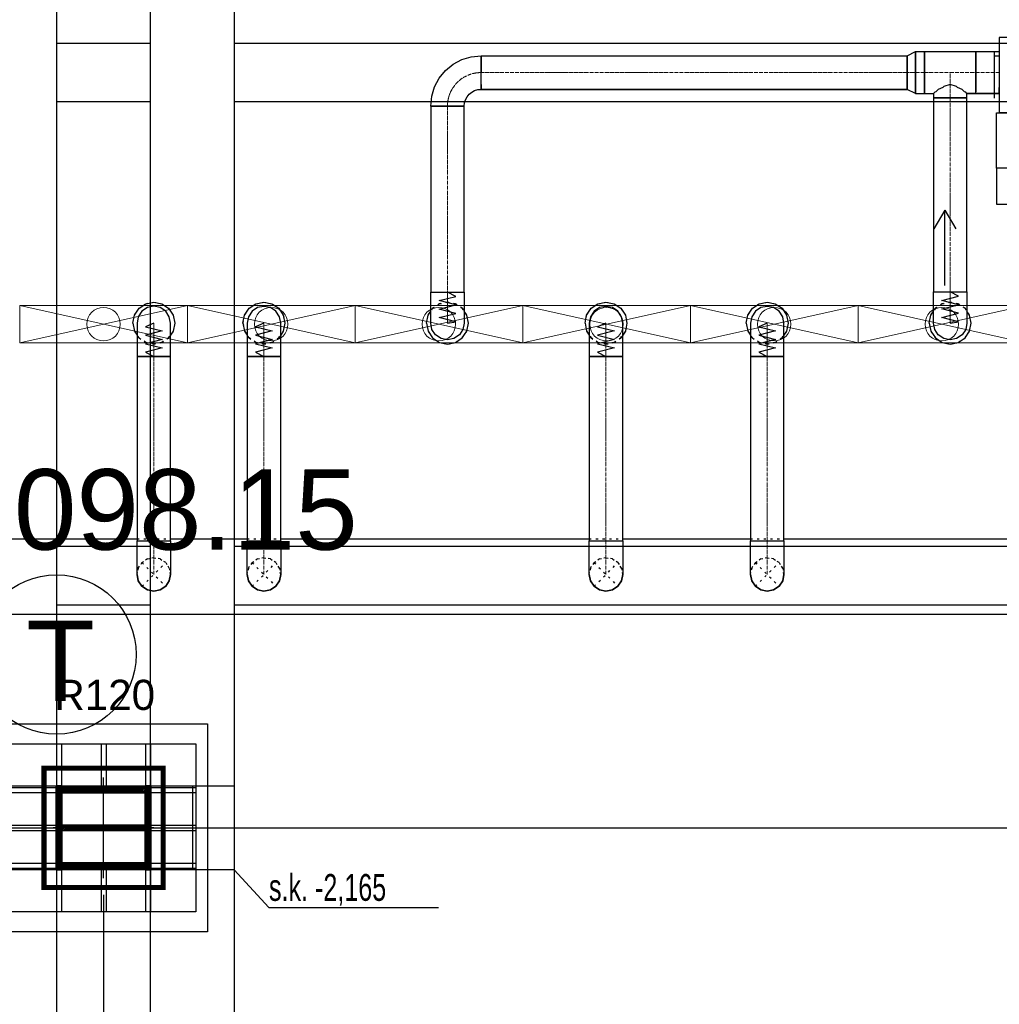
# Model space of a CAD drawing. Header units: centimetres. Extents: x -149939 to 48626, y -46000 to 152985.
# Tile 229 of 256: x 960 to 6803, y 15948 to 21820. Entities that reach past the tile are written whole.
import ezdxf

# ---------------------------------------------------------------- set-up
doc = ezdxf.new("R2010")
doc.units = ezdxf.units.CM
doc.header["$LTSCALE"] = 50
doc.header["$PDMODE"] = 35
doc.header["$PDSIZE"] = 0.1
for name, pattern in [('CADVENT_CENTERLINE', [9.9, 7.4, -1, 0.5, -1]), ('CADVENT_HIDDEN', [0.8, 0.25, -0.55]), ('Kondygnacja  -0_5$0$HIDDEN', [9.525, 6.35, -3.175]), ('Kondygnacja  -0_5$0$HIDDEN2', [4.7625, 3.175, -1.5875]), ('Osie rzutów$0$DASHDOT2', [12.7, 6.35, -3.175, 0, -3.175])]:
    doc.linetypes.add(name, pattern=pattern)
doc.layers.get('0').update_dxf_attribs({"color": 8})
doc.layers.get('DEFPOINTS').update_dxf_attribs({"color": 8})
for name, color, linetype in [('01-103-Went PP_poziom-0_5$0$L_Nawiew', 7, 'Continuous'), ('bgde-nawiewDETAILS', 1, 'Continuous'), ('bgde-nawiewEXP', 7, 'Continuous'), ('bgde-nawiewHIDDEN', 250, 'Continuous'), ('bgde-wywiewSOL', 5, 'Continuous'), ('bgde_AJ_strzałki', 7, 'Continuous'), ('Kondygnacja  -0_5$0$ARCH_INFO_ODPORNOŚĆ OGNIOWA', 8, 'Continuous'), ('Kondygnacja  -0_5$0$ARCH_KONSTR_POWYŻEJ RZUTU', 8, 'Kondygnacja  -0_5$0$HIDDEN'), ('Kondygnacja  -0_5$0$ARCH_KONSTR_POWYŻEJ RZUTU_IST', 8, 'Kondygnacja  -0_5$0$HIDDEN2'), ('Kondygnacja  -0_5$0$ARCH_KONSTRUKCJA_NIEWIDOCZNA', 8, 'Continuous'), ('Kondygnacja  -0_5$0$ARCH_OKŁADZINA', 8, 'Continuous'), ('Kondygnacja  -0_5$0$ARCH_SŁUPY', 8, 'Continuous'), ('Osie rzutów$0$ARCH_INFO_OSIE_IST', 8, 'Osie rzutów$0$DASHDOT2'), ('Osie rzutów$0$ARCH_INFO_OSIE_OPISY_IST', 8, 'Continuous')]:
    doc.layers.add(name, color=color, linetype=linetype)
for name, color, linetype, lineweight in [('bgde-nawiewCEN', 7, 'Continuous', 13), ('bgde_nawiewnik', 11, 'Continuous', 5), ('Kondygnacja  -0_5$0$ARCH_INFO_WYMIARY', 8, 'Continuous', 9), ('RFCU', 6, 'Continuous', 30)]:
    doc.layers.add(name, color=color, linetype=linetype, lineweight=lineweight)
doc.styles.add('Arial', font='ARIAL.TTF')
doc.styles.add('Kondygnacja  -0_5$0$Arial', font='ARIAL.TTF')
doc.styles.add('Kondygnacja  -0_5$0$BIKTS', font='bikromsw.shx', dxfattribs={"width": 0.8})
doc.styles.add('Kondygnacja  -0_5$0$Romans', font='Romans.shx', dxfattribs={"width": 0.7})
doc.dimstyles.new('Kondygnacja  -0_5$0$Wymiary 1-100', dxfattribs={"dimtxt": 12, "dimasz": 10, "dimexe": 5, "dimexo": 0, "dimgap": 4, "dimtad": 1, "dimrnd": 0.5, "dimzin": 12, "dimdsep": 46, "dimtxsty": 'Kondygnacja  -0_5$0$Romans', "dimblk": 'Kondygnacja  -0_5$0$_Oblique', "dimcen": 10, "dimdle": 10, "dimclrt": 55, "dimazin": 0, "dimtfac": 1, "dimtmove": 1, "dimatfit": 3, "dimfxl": 8, "dimfxlon": 1, "dimtolj": 1, "dimtzin": 0, "dimarcsym": 0})
pattern_1 = [(45, (-1133.3117, -3177.9858), (-0.6735192, 0.6735192), [])]

# ---------------------------------------------------------------- blocks, each defined once
blk = doc.blocks.new('Osie rzutów')
at = {"layer": 'Osie rzutów$0$ARCH_INFO_OSIE_IST', "ltscale": 10}
for p, q in [((12260, 12510), (12260, 4623.26)), ((12260, 6170), (12260, 6230)), ((4436.04, 6200), (15156.54, 6200)), ((12290, 6200), (12230, 6200))]:
    blk.add_line(p, q, dxfattribs=at)
blk = doc.blocks.new('Kondygnacja  -0_5$0$słup_kwadrat')
at = {"layer": 'Kondygnacja  -0_5$0$ARCH_SŁUPY', "lineweight": 40}
h = blk.add_hatch(dxfattribs=at)
h.set_pattern_fill('ANSI31', color=256, scale=0.3, style=0)
h.set_pattern_definition(pattern_1)
h.paths.add_polyline_path([(36, 34), (39, 34), (39, 84), (36, 84)])
h = blk.add_hatch(dxfattribs=at)
h.set_pattern_fill('ANSI31', color=256, scale=0.3, style=0)
h.set_pattern_definition(pattern_1)
h.paths.add_polyline_path([(89, 80), (89, 83), (39, 83), (39, 80)])
h = blk.add_hatch(dxfattribs=at)
h.set_pattern_fill('ANSI31', color=256, scale=0.3, style=0)
h.set_pattern_definition(pattern_1)
h.paths.add_polyline_path([(89, 34), (92, 34), (92, 84), (89, 84)])
h = blk.add_hatch(dxfattribs=at)
h.set_pattern_fill('ANSI31', color=256, scale=0.3, style=0)
h.set_pattern_definition(pattern_1)
h.paths.add_polyline_path([(89, 57.5), (89, 60.5), (39, 60.5), (39, 57.5)])
h = blk.add_hatch(dxfattribs=at)
h.set_pattern_fill('ANSI31', color=256, scale=0.3, style=0)
h.set_pattern_definition(pattern_1)
h.paths.add_polyline_path([(89, 35), (89, 38), (39, 38), (39, 35)])
at = {"layer": 'Kondygnacja  -0_5$0$ARCH_KONSTRUKCJA_NIEWIDOCZNA'}
blk.add_lwpolyline([(119, 109), (119, 9), (9, 9), (9, 109)], close=True, dxfattribs=at)
for points in [[(36, 109), (36, 84)], [(39, 109), (39, 84)], [(62.5, 109), (62.5, 83)], [(65.5, 109), (65.5, 83)], [(89, 109), (89, 84)], [(92, 109), (92, 84)], [(9, 83), (36, 83)], [(92, 83), (119, 83)], [(9, 80), (36, 80)], [(92, 80), (119, 80)], [(9, 60.5), (36, 60.5)], [(92, 60.5), (119, 60.5)], [(9, 57.5), (36, 57.5)], [(92, 57.5), (119, 57.5)], [(9, 38), (36, 38)], [(92, 38), (119, 38)], [(9, 35), (36, 35)], [(36, 34), (36, 9)], [(39, 34), (39, 9)], [(62.5, 35), (62.5, 9)], [(65.49, 35), (65.49, 9)], [(89, 34), (89, 9)], [(92, 35), (119, 35)], [(92, 34), (92, 9)]]:
    blk.add_lwpolyline(points, dxfattribs=at)
at = {"layer": 'Kondygnacja  -0_5$0$ARCH_OKŁADZINA'}
blk.add_lwpolyline([(2, 121), (126, 121), (126, -3), (2, -3)], close=True, dxfattribs=at)
at = {"layer": 'Kondygnacja  -0_5$0$ARCH_SŁUPY', "lineweight": 40}
for p, q in [((39, 60.5), (89, 60.5)), ((89, 57.5), (39, 57.5))]:
    blk.add_line(p, q, dxfattribs=at)
at = {"layer": 'Kondygnacja  -0_5$0$ARCH_SŁUPY', "lineweight": 50, "const_width": 3}
blk.add_lwpolyline([(28.5, 94.5), (99.5, 94.5), (99.5, 23.5), (28.5, 23.5)], close=True, dxfattribs=at)
at = {"layer": 'Kondygnacja  -0_5$0$ARCH_SŁUPY', "lineweight": 40}
for points in [[(36, 84), (39, 84), (39, 34), (36, 34)], [(89, 84), (92, 84), (92, 34), (89, 34)]]:
    blk.add_lwpolyline(points, close=True, dxfattribs=at)
for points in [[(89, 83), (39, 83)], [(39, 80), (89, 80)], [(89, 38), (39, 38)], [(39, 35), (89, 35)]]:
    blk.add_lwpolyline(points, dxfattribs=at)
blk = doc.blocks.new('Kondygnacja  -0_5$0$konstrukcja istniejąca -0.5')
at = {"layer": 'Kondygnacja  -0_5$0$ARCH_KONSTR_POWYŻEJ RZUTU_IST', "ltscale": 10}
for points in [[(12232, 7375), (12232, 6225)], [(12288, 6225), (12288, 7375)], [(12338, 7375), (12338, 6225)], [(12232, 6667.89), (12288, 6667.89)], [(12338, 6667.89), (13382, 6667.89), (13382, 6632.89), (12338, 6632.89)], [(12288, 6632.89), (12232, 6632.89)], [(12232, 6367.89), (12288, 6367.89)], [(12338, 6367.89), (13382, 6367.89), (13382, 6332.89), (12338, 6332.89)], [(12288, 6332.89), (12232, 6332.89)], [(12338, 6175), (12182, 6175), (12182, 6225), (12338, 6225), (12338, 6175)], [(12232, 6175), (12232, 5025)], [(12288, 5025), (12288, 6175)], [(12338, 6175), (12338, 5025)]]:
    blk.add_lwpolyline(points, dxfattribs=at)
at = {"layer": 'Kondygnacja  -0_5$0$ARCH_KONSTR_POWYŻEJ RZUTU_IST', "ltscale": 10, "elevation": 0}
blk.add_lwpolyline([(12313, 6225), (12313, 6175)], dxfattribs=at)
at = {"layer": 'Kondygnacja  -0_5$0$ARCH_KONSTR_POWYŻEJ RZUTU_IST'}
blk.add_lwpolyline([(12338, 6175), (12358.68, 6152.53), (12459.84, 6152.53)], dxfattribs=at)
at = {"layer": 'Kondygnacja  -0_5$0$ARCH_KONSTR_POWYŻEJ RZUTU_IST', "style": 'Kondygnacja  -0_5$0$BIKTS', "width": 0.7}
blk.add_text('s.k. -2,165', height=16, dxfattribs=at).set_placement((12358.68, 6156.46))
blk = doc.blocks.new('Kondygnacja  -0_5$0$_Oblique')
at = {"color": 0, "linetype": 'ByBlock', "lineweight": -2}
blk.add_line((-0.5, -0.5), (0.5, 0.5), dxfattribs=at)
blk = doc.blocks.new('*D212')
at = {"layer": 'DEFPOINTS', "color": 0}
for p in [(-30586.3, 81900), (-30681.1, 12489.5), (9064, 12489.5)]:
    blk.add_point(p, dxfattribs=at)
at = {"layer": 'Kondygnacja  -0_5$0$ARCH_INFO_WYMIARY', "color": 0, "lineweight": -2}
for p, q in [((-30673.1, 81900), (-30686.1, 81900)), ((-30681.1, 81910), (-30681.1, 12479.5)), ((-30673.1, 12489.5), (-30686.1, 12489.5))]:
    blk.add_line(p, q, dxfattribs=at)
at = {"layer": 'Kondygnacja  -0_5$0$ARCH_INFO_WYMIARY', "color": 0, "linetype": 'ByBlock', "lineweight": -2, "xscale": 10, "yscale": 10, "zscale": 10}
for p, rotation in [((-30681.1, 81900), 90), ((-30681.1, 12489.5), 270)]:
    blk.add_blockref('Kondygnacja  -0_5$0$_Oblique', p, dxfattribs=dict(at, rotation=rotation))
at = {"layer": 'Kondygnacja  -0_5$0$ARCH_INFO_WYMIARY', "color": 55, "insert": (-30691.1, 47194.8), "char_height": 12, "attachment_point": 5, "rotation": 90, "style": 'Kondygnacja  -0_5$0$Romans'}
blk.add_mtext('\\A1;69410.5', dxfattribs=at)
blk = doc.blocks.new('A$C066D7839')
at = {"layer": 'bgde_nawiewnik', "color": 7}
for p, q in [((-50, -11.15), (-50, 11.15)), ((-50, 11.15), (50, 11.15)), ((-50, -11.15), (50, 11.15)), ((50, -11.15), (-50, 11.15)), ((50, 11.15), (50, -11.15)), ((50, -11.15), (-50, -11.15))]:
    blk.add_line(p, q, dxfattribs=at)
blk.add_circle((0, 0), 10, dxfattribs=at)
blk = doc.blocks.new('A$C5B3E7367')
at = {"layer": '01-103-Went PP_poziom-0_5$0$L_Nawiew'}
h = blk.add_hatch(color=256, dxfattribs=at)
h.paths.add_polyline_path([(215, 704), (215, 674), (331.7, 674), (331.7, 612.1), (445.9, 689), (331.7, 765.9), (331.7, 704)])
h.paths.add_polyline_path([(48.3, 704), (48.3, 674), (215, 674), (215, 704)])
for p, q in [((215, 1400), (215, 1530)), ((545, 1530), (215, 1530)), ((215, 1530), (215, 1515)), ((545, 1400), (545, 1530)), ((215, 1525), (165, 1525)), ((165, 1525), (165, 1505)), ((165, 1505), (215, 1505)), ((243.8, 1452), (268.8, 1452)), ((256.2, 1452), (256.2, 1400)), ((326.2, 1452), (351.2, 1452)), ((338.8, 1452), (338.8, 1400)), ((408.8, 1452), (433.8, 1452)), ((421.2, 1452), (421.2, 1400)), ((491.2, 1452), (516.2, 1452)), ((503.8, 1452), (503.8, 1400)), ((0, 1378), (215, 1378)), ((0, 0), (0, 1378)), ((545, 1400), (215, 1400)), ((215, 1400), (215, 1378)), ((215, 1378), (215, 0)), ((545, 0), (545, 1400)), ((445.9, 689), (331.7, 765.9)), ((331.7, 704), (331.7, 765.9)), ((48.3, 704), (331.7, 704)), ((48.3, 704), (48.3, 674)), ((48.3, 674), (331.7, 674)), ((445.9, 689), (331.7, 612.1)), ((331.7, 612.1), (331.7, 674)), ((215, 0), (0, 0)), ((215, 0), (545, 0))]:
    blk.add_line(p, q, dxfattribs=at)
blk = doc.blocks.new('A$C53CA46B8')
at = {"layer": 'bgde-wywiewSOL'}
for p, q in [((200.4, 481.1), (-249.6, 481.1)), ((-249.6, 481.1), (-249.6, -878.9)), ((112.9, 511.1), (-162.1, 511.1)), ((-137.1, 481.1), (-137.1, 511.1)), ((87.9, 481.1), (87.9, 511.1)), ((200.4, 481.1), (200.4, -878.9)), ((200.4, -878.9), (-249.6, -878.9)), ((-137.1, -878.9), (-137.1, -908.9)), ((87.9, -878.9), (87.9, -908.9)), ((112.9, -908.9), (-162.1, -908.9))]:
    blk.add_line(p, q, dxfattribs=at)
at = {"layer": '01-103-Went PP_poziom-0_5$0$L_Nawiew'}
blk.add_blockref('A$C5B3E7367', (-794.6, -893.9), dxfattribs=at)
blk = doc.blocks.new('strzałki2')
at = {"layer": 'bgde_AJ_strzałki'}
for p, q in [((0, 686.6), (-64.9, 574.6, 1393)), ((0, 236.6), (0, 686.6)), ((0, 686.6), (64.9, 574.6, 1393))]:
    blk.add_line(p, q, dxfattribs=at)

msp = doc.modelspace()

# ---------------------------------------------------------------- linework, layer by layer
at = {"layer": 'bgde-nawiewCEN', "linetype": 'CADVENT_CENTERLINE', "ltscale": 0.06}
for p, q in [((6253.732, 21504.314), (3711.487, 21504.314)), ((6356.732, 21504.314), (6253.732, 21504.314)), ((6356.732, 21504.314), (6509.732, 21504.314)), ((6509.732, 21354.314), (6509.732, 21504.314)), ((6509.732, 21504.314), (6662.732, 21504.314)), ((6662.732, 21504.314), (6802.732, 21504.314)), ((6509.732, 21354.314), (6509.732, 20197.254)), ((3511.487, 21304.314), (3511.487, 20195.476)), ((3511.487, 20195.476), (3511.487, 20178.139)), ((3511.487, 20178.139), (3511.487, 20130.745)), ((6509.732, 20197.254), (6509.732, 20179.751)), ((6509.732, 20179.751), (6509.732, 20131.902)), ((3511.487, 20130.745), (3511.487, 20104.974)), ((3511.487, 20104.974), (3511.487, 20083.158)), ((3511.487, 20083.158), (3511.487, 20064.97)), ((6509.732, 20131.902), (6509.732, 20105.884)), ((6509.732, 20105.884), (6509.732, 20083.859)), ((6509.732, 20083.859), (6509.732, 20065.497)), ((3511.487, 20064.97), (3511.487, 20050.078)), ((3511.487, 20050.078), (3511.487, 20038.154)), ((3511.487, 20038.154), (3511.487, 20028.868)), ((3511.487, 20028.868), (3511.487, 20021.889)), ((6509.732, 20065.497), (6509.732, 20050.462)), ((6509.732, 20050.462), (6509.732, 20038.424)), ((6509.732, 20038.424), (6509.732, 20029.048)), ((6509.732, 20029.048), (6509.732, 20022.003)), ((1759.997, 20009.718), (1759.997, 20010.192)), ((1759.997, 20008.592), (1759.997, 20009.718)), ((1759.997, 20006.4), (1759.997, 20008.592)), ((1759.997, 20002.785), (1759.997, 20006.4)), ((1759.997, 19997.392), (1759.997, 20002.785)), ((1759.997, 19989.867), (1759.997, 19997.392)), ((1759.997, 19979.852), (1759.997, 19989.867)), ((1759.997, 19966.992), (1759.997, 19979.852)), ((1759.997, 19950.933), (1759.997, 19966.992)), ((2416.739, 20009.546), (2416.739, 20010.02)), ((2416.739, 20008.421), (2416.739, 20009.546)), ((2416.739, 20006.231), (2416.739, 20008.421)), ((2416.739, 20002.619), (2416.739, 20006.231)), ((2416.739, 19997.231), (2416.739, 20002.619)), ((2416.739, 19989.712), (2416.739, 19997.231)), ((2416.739, 19979.705), (2416.739, 19989.712)), ((2416.739, 19966.857), (2416.739, 19979.705)), ((2416.739, 19950.812), (2416.739, 19966.857)), ((3511.487, 20021.889), (3511.487, 20016.889)), ((3511.487, 20016.889), (3511.487, 20013.537)), ((3511.487, 20013.537), (3511.487, 20011.504)), ((3511.487, 20011.504), (3511.487, 20010.46)), ((3511.487, 20010.46), (3511.487, 20010.02)), ((4456.837, 20009.546), (4456.837, 20010.02)), ((4456.837, 20008.421), (4456.837, 20009.546)), ((4456.837, 20006.231), (4456.837, 20008.421)), ((4456.837, 20002.619), (4456.837, 20006.231)), ((4456.837, 19997.231), (4456.837, 20002.619)), ((4456.837, 19989.712), (4456.837, 19997.231)), ((4456.837, 19979.705), (4456.837, 19989.712)), ((4456.837, 19966.857), (4456.837, 19979.705)), ((4456.837, 19950.812), (4456.837, 19966.857)), ((5418.417, 20009.546), (5418.417, 20010.02)), ((5418.417, 20008.421), (5418.417, 20009.546)), ((5418.417, 20006.231), (5418.417, 20008.421)), ((5418.417, 20002.619), (5418.417, 20006.231)), ((5418.417, 19997.231), (5418.417, 20002.619)), ((5418.417, 19989.712), (5418.417, 19997.231)), ((5418.417, 19979.705), (5418.417, 19989.712)), ((5418.417, 19966.857), (5418.417, 19979.705)), ((5418.417, 19950.812), (5418.417, 19966.857)), ((6509.732, 20022.003), (6509.732, 20016.955)), ((6509.732, 20016.955), (6509.732, 20013.57)), ((6509.732, 20013.57), (6509.732, 20011.518)), ((6509.732, 20011.518), (6509.732, 20010.464)), ((6509.732, 20010.464), (6509.732, 20010.02)), ((1759.997, 19931.318), (1759.997, 19950.933)), ((1759.997, 19907.792), (1759.997, 19931.318)), ((1759.997, 19880), (1759.997, 19907.792)), ((2416.739, 19931.214), (2416.739, 19950.812)), ((2416.739, 19907.708), (2416.739, 19931.214)), ((2416.739, 19879.94), (2416.739, 19907.708)), ((4456.837, 19931.214), (4456.837, 19950.812)), ((4456.837, 19907.708), (4456.837, 19931.214)), ((4456.837, 19879.94), (4456.837, 19907.708)), ((5418.417, 19931.214), (5418.417, 19950.812)), ((5418.417, 19907.708), (5418.417, 19931.214)), ((5418.417, 19879.94), (5418.417, 19907.708)), ((1759.997, 19828.889), (1759.997, 19880)), ((2416.739, 19828.873), (2416.739, 19879.94)), ((4456.837, 19828.873), (4456.837, 19879.94)), ((5418.417, 19828.873), (5418.417, 19879.94)), ((1759.997, 19810.192), (1759.997, 19828.889)), ((1759.997, 18711.102), (1759.997, 19810.192)), ((2416.739, 19810.192), (2416.739, 19828.873)), ((2416.739, 18711.102), (2416.739, 19810.192)), ((4456.837, 19810.192), (4456.837, 19828.873)), ((4456.837, 18711.102), (4456.837, 19810.192)), ((5418.417, 19810.192), (5418.417, 19828.873)), ((5418.417, 18711.102), (5418.417, 19810.192)), ((1759.997, 18711.102), (1759.997, 18511.102)), ((2416.739, 18711.102), (2416.739, 18511.102)), ((4456.837, 18711.102), (4456.837, 18511.102)), ((5418.417, 18711.102), (5418.417, 18511.102))]:
    msp.add_line(p, q, dxfattribs=at)
msp.add_arc((3711.487, 21304.314), 200, 90, 180, dxfattribs=at)
at = {"layer": 'bgde-nawiewDETAILS', "linetype": 'CADVENT_HIDDEN'}
for p, q in [((1689.287, 18440.392), (1830.708, 18581.813)), ((1689.287, 18581.813), (1830.708, 18440.392)), ((2346.028, 18440.392), (2487.45, 18581.813)), ((2346.028, 18581.813), (2487.45, 18440.392)), ((4386.127, 18440.392), (4527.548, 18581.813)), ((4386.127, 18581.813), (4527.548, 18440.392)), ((5347.706, 18440.392), (5489.128, 18581.813)), ((5347.706, 18581.813), (5489.128, 18440.392))]:
    msp.add_line(p, q, dxfattribs=at)
at = {"layer": 'bgde-nawiewEXP', "linetype": 'Continuous'}
for points in [[(3711.487, 21404.314), (6253.732, 21404.314), (6253.732, 21604.314), (6301.889, 21629.314), (6301.889, 21379.314), (6253.732, 21404.314)], [(6301.889, 21379.314), (6301.889, 21629.314), (6356.732, 21629.314), (6356.732, 21379.314), (6409.732, 21379.314), (6409.732, 21354.314), (6609.732, 21354.314), (6609.732, 21379.314), (6602.12, 21386.926), (6595.727, 21388.829), (6580.442, 21404.114), (6553.986, 21415.926), (6548, 21421.911), (6509.732, 21433.304), (6471.463, 21421.911), (6465.477, 21415.926), (6439.021, 21404.114), (6423.736, 21388.829), (6417.344, 21386.926), (6409.732, 21379.314)], [(6301.889, 21379.314), (6356.732, 21379.314), (6356.732, 21629.314), (6662.732, 21629.314), (6662.732, 21456.479)], [(6662.732, 21379.314), (6662.732, 21629.314), (6802.732, 21629.314), (6802.732, 21388.829)], [(3411.487, 21304.314), (3417.251, 21362.841), (3434.323, 21419.119), (3462.046, 21470.985), (3499.354, 21516.446), (3544.815, 21553.755), (3596.681, 21581.478), (3652.959, 21598.55), (3711.487, 21604.314), (3711.487, 21542.582)], [(3711.487, 21542.582), (3711.487, 21575.025)], [(3711.487, 21433.603), (3711.487, 21542.582)], [(3711.487, 21542.582), (3711.487, 21504.314)], [(6662.732, 21456.479), (6662.732, 21504.314)], [(3711.487, 21433.603), (3711.487, 21411.926)], [(3711.487, 21411.926), (3711.487, 21433.603)], [(6662.732, 21415.926), (6662.732, 21456.479)], [(6662.732, 21456.479), (6662.732, 21415.926)], [(3411.487, 21304.314), (3611.487, 21304.314), (3613.408, 21323.823), (3619.099, 21342.582), (3628.34, 21359.871), (3640.776, 21375.025), (3655.93, 21387.461), (3673.218, 21396.702), (3691.977, 21402.392), (3711.487, 21404.314), (3711.487, 21411.926)], [(3711.487, 21411.926), (3711.487, 21404.314)], [(6356.732, 21379.314), (6356.732, 21388.829)], [(6609.732, 21379.314), (6662.732, 21379.314)], [(6662.732, 21379.314), (6609.732, 21379.314)], [(6662.732, 21415.926), (6662.732, 21388.829)], [(6662.732, 21379.314), (6662.732, 21415.926)], [(6662.732, 21379.314), (6802.732, 21379.314)], [(6802.732, 21379.314), (6662.732, 21379.314)], [(6802.732, 21379.314), (6802.732, 21415.926)], [(1634.997, 20010.192), (1644.512, 20058.028), (1671.609, 20098.581), (1712.162, 20125.677), (1759.997, 20135.192), (1807.833, 20125.677), (1848.386, 20098.581), (1875.482, 20058.028), (1884.997, 20010.192), (1875.482, 19962.357), (1859.997, 19939.182)], [(2291.739, 20010.02), (2301.254, 20057.855), (2328.351, 20098.408), (2368.904, 20125.505), (2416.739, 20135.02), (2464.575, 20125.505), (2505.127, 20098.408), (2532.224, 20057.855), (2541.739, 20010.02), (2532.224, 19962.184), (2516.739, 19939.01)], [(4331.837, 20010.02), (4341.352, 20057.855), (4368.449, 20098.408), (4409.002, 20125.505), (4456.837, 20135.02), (4504.673, 20125.505), (4545.226, 20098.408), (4572.322, 20057.855), (4581.837, 20010.02), (4572.322, 19962.184), (4556.837, 19939.01)], [(5293.417, 20010.02), (5302.932, 20057.855), (5330.029, 20098.408), (5370.582, 20125.505), (5418.417, 20135.02), (5466.253, 20125.505), (5506.805, 20098.408), (5533.902, 20057.855), (5543.417, 20010.02), (5533.902, 19962.184), (5518.417, 19939.01)], [(3386.487, 20010.02), (3396.002, 19962.184), (3423.098, 19921.632), (3463.651, 19894.535), (3511.487, 19885.02), (3559.322, 19894.535), (3599.875, 19921.632), (3626.971, 19962.184), (3636.487, 20010.02), (3626.971, 20057.855), (3611.487, 20081.03)], [(3386.487, 20010.02), (3396.002, 20057.855), (3411.487, 20081.03)], [(6384.732, 20010.02), (6394.247, 19962.184), (6421.343, 19921.632), (6461.896, 19894.535), (6509.732, 19885.02), (6557.567, 19894.535), (6598.12, 19921.632), (6625.217, 19962.184), (6634.732, 20010.02), (6625.217, 20057.855), (6609.732, 20081.03)], [(6384.732, 20010.02), (6394.247, 20057.855), (6409.732, 20081.03)], [(1634.997, 20010.192), (1644.512, 19962.357), (1659.997, 19939.182)], [(2291.739, 20010.02), (2301.254, 19962.184), (2316.739, 19939.01)], [(4331.837, 20010.02), (4341.352, 19962.184), (4356.837, 19939.01)], [(5293.417, 20010.02), (5302.932, 19962.184), (5318.417, 19939.01)], [(160.471, 18274.463), (10631.431, 18274.463), (10631.431, 18724.463), (10554.035, 18724.463)], [(603.999, 18724.463), (1659.997, 18724.463)], [(1859.997, 18724.463), (2316.739, 18724.463)], [(2516.739, 18724.463), (4356.837, 18724.463)], [(4356.837, 18511.102), (4356.837, 18711.102), (4556.837, 18711.102), (4556.837, 18511.102), (4549.225, 18472.834), (4527.548, 18440.392), (4495.106, 18418.714), (4456.837, 18411.102), (4418.569, 18418.714), (4386.127, 18440.392), (4364.449, 18472.834)], [(4556.837, 18724.463), (5318.417, 18724.463)], [(5518.417, 18724.463), (7360.253, 18724.463)], [(2316.739, 18511.102), (2324.351, 18472.834), (2346.028, 18440.392), (2378.471, 18418.714)], [(2316.739, 18511.102), (2324.351, 18472.834), (2346.028, 18440.392), (2378.471, 18418.714)], [(4356.837, 18511.102), (4364.449, 18472.834)], [(4364.449, 18472.834), (4356.837, 18511.102)], [(2378.471, 18418.714), (2346.028, 18440.392)], [(2378.471, 18418.714), (2346.028, 18440.392)], [(4364.449, 18472.834), (4386.127, 18440.392)]]:
    msp.add_lwpolyline(points, dxfattribs=at)
for points in [[(3711.487, 21404.314), (3711.487, 21604.314), (6253.732, 21604.314), (6253.732, 21404.314)], [(6409.732, 20197.254), (6609.732, 20197.254), (6609.732, 21354.314), (6409.732, 21354.314)], [(3411.487, 20195.476), (3611.487, 20195.476), (3611.487, 21304.314), (3411.487, 21304.314)], [(3411.487, 20010.02), (3411.487, 20195.476), (3611.487, 20195.476), (3611.487, 20010.02), (3603.874, 19971.752), (3582.197, 19939.309), (3549.755, 19917.632), (3511.487, 19910.02), (3473.218, 19917.632), (3440.776, 19939.309), (3419.099, 19971.752)], [(6409.732, 20010.02), (6409.732, 20197.254), (6609.732, 20197.254), (6609.732, 20010.02), (6602.12, 19971.752), (6580.442, 19939.309), (6548, 19917.632), (6509.732, 19910.02), (6471.463, 19917.632), (6439.021, 19939.309), (6417.344, 19971.752)], [(1659.997, 19810.192), (1859.997, 19810.192), (1859.997, 20010.192), (1852.385, 20048.461), (1830.708, 20080.903), (1798.266, 20102.58), (1759.997, 20110.192), (1721.729, 20102.58), (1689.287, 20080.903), (1667.609, 20048.461), (1659.997, 20010.192), (1659.997, 19828.889)], [(2316.739, 20009.546), (2316.739, 19810.192), (2516.739, 19810.192), (2516.739, 20010.02), (2509.127, 20048.288), (2487.45, 20080.731), (2455.007, 20102.408), (2416.739, 20110.02), (2378.471, 20102.408), (2346.028, 20080.731), (2324.351, 20048.288), (2316.739, 20010.02)], [(4356.837, 19810.192), (4556.837, 19810.192), (4556.837, 20010.02), (4549.225, 20048.288), (4527.548, 20080.731), (4495.106, 20102.408), (4456.837, 20110.02), (4418.569, 20102.408), (4386.127, 20080.731), (4364.449, 20048.288), (4356.837, 20010.02), (4356.837, 19828.873)], [(5318.417, 19979.705), (5318.417, 19810.192), (5518.417, 19810.192), (5518.417, 20010.02), (5510.805, 20048.288), (5489.128, 20080.731), (5456.685, 20102.408), (5418.417, 20110.02), (5380.149, 20102.408), (5347.706, 20080.731), (5326.029, 20048.288), (5318.417, 20010.02), (5318.417, 19989.712)], [(1659.997, 18711.102), (1859.997, 18711.102), (1859.997, 19810.192), (1659.997, 19810.192)], [(2316.739, 18711.102), (2516.739, 18711.102), (2516.739, 19810.192), (2316.739, 19810.192)], [(4356.837, 18711.102), (4556.837, 18711.102), (4556.837, 19810.192), (4356.837, 19810.192)], [(5318.417, 18711.102), (5518.417, 18711.102), (5518.417, 19810.192), (5318.417, 19810.192)], [(1659.997, 18511.102), (1659.997, 18711.102), (1859.997, 18711.102), (1859.997, 18511.102), (1852.385, 18472.834), (1830.708, 18440.392), (1798.266, 18418.714), (1759.997, 18411.102), (1721.729, 18418.714), (1689.287, 18440.392), (1667.609, 18472.834)], [(2316.739, 18511.102), (2316.739, 18711.102), (2516.739, 18711.102), (2516.739, 18511.102), (2509.127, 18472.834), (2487.45, 18440.392), (2455.007, 18418.714), (2416.739, 18411.102), (2378.471, 18418.714), (2346.028, 18440.392), (2324.351, 18472.834)], [(5318.417, 18511.102), (5318.417, 18711.102), (5518.417, 18711.102), (5518.417, 18511.102), (5510.805, 18472.834), (5489.128, 18440.392), (5456.685, 18418.714), (5418.417, 18411.102), (5380.149, 18418.714), (5347.706, 18440.392), (5326.029, 18472.834)], [(1659.997, 18511.102), (1667.609, 18472.834), (1689.287, 18440.392), (1721.729, 18418.714), (1759.997, 18411.102), (1798.266, 18418.714), (1830.708, 18440.392), (1852.385, 18472.834), (1859.997, 18511.102), (1852.385, 18472.834), (1830.708, 18440.392), (1798.266, 18418.714), (1759.997, 18411.102), (1721.729, 18418.714), (1689.287, 18440.392), (1667.609, 18472.834)], [(2378.471, 18418.714), (2416.739, 18411.102), (2455.007, 18418.714), (2487.45, 18440.392), (2509.127, 18472.834), (2516.739, 18511.102), (2509.127, 18472.834), (2487.45, 18440.392), (2455.007, 18418.714), (2416.739, 18411.102)], [(4356.837, 18511.102), (4364.449, 18472.834), (4386.127, 18440.392), (4418.569, 18418.714), (4456.837, 18411.102), (4495.106, 18418.714), (4527.548, 18440.392), (4549.225, 18472.834), (4556.837, 18511.102), (4549.225, 18472.834), (4527.548, 18440.392), (4495.106, 18418.714), (4456.837, 18411.102), (4418.569, 18418.714), (4386.127, 18440.392), (4364.449, 18472.834)], [(5318.417, 18511.102), (5326.029, 18472.834), (5347.706, 18440.392), (5380.149, 18418.714), (5418.417, 18411.102), (5456.685, 18418.714), (5489.128, 18440.392), (5510.805, 18472.834), (5518.417, 18511.102), (5510.805, 18472.834), (5489.128, 18440.392), (5456.685, 18418.714), (5418.417, 18411.102), (5380.149, 18418.714), (5347.706, 18440.392), (5326.029, 18472.834)]]:
    msp.add_lwpolyline(points, close=True, dxfattribs=at)
at = {"layer": 'bgde-nawiewEXP'}
for points in [[(3511.487, 20010.02), (3561.487, 20017.833), (3461.487, 20042.834), (3561.487, 20067.913), (3461.487, 20093.401), (3561.487, 20118.478), (3461.487, 20144.166), (3561.487, 20169.172), (3511.487, 20195.476)], [(6509.732, 20010.02), (6559.732, 20018.24), (6459.732, 20043.376), (6559.732, 20068.711), (6459.732, 20094.425), (6559.732, 20119.705), (6459.732, 20145.587), (6559.732, 20170.772), (6509.732, 20197.254)], [(1759.997, 20010.192), (1709.997, 19988.895), (1809.997, 19963.533), (1709.997, 19938.313), (1809.997, 19913.028), (1709.997, 19887.493), (1809.997, 19862.133), (1709.997, 19836.675), (1759.997, 19810.192)], [(2416.739, 20010.02), (2366.739, 19988.741), (2466.739, 19963.401), (2366.739, 19938.202), (2466.739, 19912.939), (2366.739, 19887.426), (2466.739, 19862.089), (2366.739, 19836.652), (2416.739, 19810.192)], [(4456.837, 20010.02), (4406.837, 19988.741), (4506.837, 19963.401), (4406.837, 19938.202), (4506.837, 19912.939), (4406.837, 19887.426), (4506.837, 19862.089), (4406.837, 19836.652), (4456.837, 19810.192)], [(5418.417, 20010.02), (5368.417, 19988.741), (5468.417, 19963.401), (5368.417, 19938.202), (5468.417, 19912.939), (5368.417, 19887.426), (5468.417, 19862.089), (5368.417, 19836.652), (5418.417, 19810.192)]]:
    msp.add_lwpolyline(points, dxfattribs=at)
at = {"layer": 'bgde-nawiewHIDDEN', "linetype": 'CADVENT_HIDDEN'}
for points in [[(1634.997, 20010.192), (1644.512, 20058.028), (1671.609, 20098.581), (1712.162, 20125.677), (1759.997, 20135.192), (1807.833, 20125.677), (1848.386, 20098.581), (1875.482, 20058.028), (1884.997, 20010.192), (1875.482, 19962.357), (1848.386, 19921.804), (1807.833, 19894.708), (1759.997, 19885.192), (1712.162, 19894.708), (1671.609, 19921.804), (1712.162, 19894.708), (1759.997, 19885.192), (1807.833, 19894.708), (1848.386, 19921.804), (1859.997, 19939.182)], [(2291.739, 20010.02), (2301.254, 20057.855), (2328.351, 20098.408), (2368.904, 20125.505), (2416.739, 20135.02), (2464.575, 20125.505), (2505.127, 20098.408), (2532.224, 20057.855), (2541.739, 20010.02), (2532.224, 19962.184), (2505.127, 19921.632), (2464.575, 19894.535), (2416.739, 19885.02), (2368.904, 19894.535), (2328.351, 19921.632), (2368.904, 19894.535), (2416.739, 19885.02), (2464.575, 19894.535), (2505.127, 19921.632), (2516.739, 19939.01)], [(3386.487, 20010.02), (3396.002, 19962.184), (3423.098, 19921.632), (3463.651, 19894.535), (3511.487, 19885.02), (3559.322, 19894.535), (3599.875, 19921.632), (3626.971, 19962.184), (3636.487, 20010.02), (3626.971, 20057.855), (3599.875, 20098.408), (3559.322, 20125.505), (3511.487, 20135.02), (3463.651, 20125.505), (3423.098, 20098.408), (3411.487, 20081.03)], [(3386.487, 20010.02), (3396.002, 20057.855), (3423.098, 20098.408), (3463.651, 20125.505), (3511.487, 20135.02), (3559.322, 20125.505), (3599.875, 20098.408), (3611.487, 20081.03)], [(4331.837, 20010.02), (4341.352, 20057.855), (4368.449, 20098.408), (4409.002, 20125.505), (4456.837, 20135.02), (4504.673, 20125.505), (4545.226, 20098.408), (4572.322, 20057.855), (4581.837, 20010.02), (4572.322, 19962.184), (4545.226, 19921.632), (4504.673, 19894.535), (4456.837, 19885.02), (4409.002, 19894.535), (4368.449, 19921.632), (4409.002, 19894.535), (4456.837, 19885.02), (4504.673, 19894.535), (4545.226, 19921.632), (4556.837, 19939.01)], [(5293.417, 20010.02), (5302.932, 20057.855), (5330.029, 20098.408), (5370.582, 20125.505), (5418.417, 20135.02), (5466.253, 20125.505), (5506.805, 20098.408), (5533.902, 20057.855), (5543.417, 20010.02), (5533.902, 19962.184), (5506.805, 19921.632), (5466.253, 19894.535), (5418.417, 19885.02), (5370.582, 19894.535), (5330.029, 19921.632), (5370.582, 19894.535), (5418.417, 19885.02), (5466.253, 19894.535), (5506.805, 19921.632), (5518.417, 19939.01)], [(6384.732, 20010.02), (6394.247, 19962.184), (6421.343, 19921.632), (6461.896, 19894.535), (6509.732, 19885.02), (6557.567, 19894.535), (6598.12, 19921.632), (6625.217, 19962.184), (6634.732, 20010.02), (6625.217, 20057.855), (6598.12, 20098.408), (6557.567, 20125.505), (6509.732, 20135.02), (6461.896, 20125.505), (6421.343, 20098.408), (6409.732, 20081.03)], [(6384.732, 20010.02), (6394.247, 20057.855), (6421.343, 20098.408), (6461.896, 20125.505), (6509.732, 20135.02), (6557.567, 20125.505), (6598.12, 20098.408), (6609.732, 20081.03)], [(1634.997, 20010.192), (1644.512, 19962.357), (1671.609, 19921.804), (1659.997, 19939.182)], [(2291.739, 20010.02), (2301.254, 19962.184), (2328.351, 19921.632), (2316.739, 19939.01)], [(4331.837, 20010.02), (4341.352, 19962.184), (4368.449, 19921.632), (4356.837, 19939.01)], [(5293.417, 20010.02), (5302.932, 19962.184), (5330.029, 19921.632), (5318.417, 19939.01)], [(1659.997, 18724.463), (1859.997, 18724.463)], [(2316.739, 18724.463), (2516.739, 18724.463)], [(4356.837, 18724.463), (4556.837, 18724.463)], [(5318.417, 18724.463), (5518.417, 18724.463)]]:
    msp.add_lwpolyline(points, dxfattribs=at)
for points in [[(1659.997, 18511.102), (1667.609, 18549.371), (1689.287, 18581.813), (1721.729, 18603.49), (1759.997, 18611.102), (1798.266, 18603.49), (1830.708, 18581.813), (1852.385, 18549.371), (1859.997, 18511.102), (1852.385, 18549.371), (1830.708, 18581.813), (1798.266, 18603.49), (1759.997, 18611.102), (1721.729, 18603.49), (1689.287, 18581.813), (1667.609, 18549.371)], [(2316.739, 18511.102), (2324.351, 18549.371), (2346.028, 18581.813), (2378.471, 18603.49), (2416.739, 18611.102), (2455.007, 18603.49), (2487.45, 18581.813), (2509.127, 18549.371), (2516.739, 18511.102), (2509.127, 18549.371), (2487.45, 18581.813), (2455.007, 18603.49), (2416.739, 18611.102), (2378.471, 18603.49), (2346.028, 18581.813), (2324.351, 18549.371)], [(4356.837, 18511.102), (4364.449, 18549.371), (4386.127, 18581.813), (4418.569, 18603.49), (4456.837, 18611.102), (4495.106, 18603.49), (4527.548, 18581.813), (4549.225, 18549.371), (4556.837, 18511.102), (4549.225, 18549.371), (4527.548, 18581.813), (4495.106, 18603.49), (4456.837, 18611.102), (4418.569, 18603.49), (4386.127, 18581.813), (4364.449, 18549.371)], [(5318.417, 18511.102), (5326.029, 18549.371), (5347.706, 18581.813), (5380.149, 18603.49), (5418.417, 18611.102), (5456.685, 18603.49), (5489.128, 18581.813), (5510.805, 18549.371), (5518.417, 18511.102), (5510.805, 18549.371), (5489.128, 18581.813), (5456.685, 18603.49), (5418.417, 18611.102), (5380.149, 18603.49), (5347.706, 18581.813), (5326.029, 18549.371)]]:
    msp.add_lwpolyline(points, close=True, dxfattribs=at)
at = {"layer": 'RFCU'}
msp.add_circle((1179.847, 18033.845), 475.33, dxfattribs=at)

# ---------------------------------------------------------------- block references
at = {"layer": '01-103-Went PP_poziom-0_5$0$L_Nawiew', "xscale": -1, "rotation": 270}
msp.add_blockref('A$C53CA46B8', (7680.096, 21513.761, 210.499), dxfattribs=at)
at = {"layer": '01-103-Went PP_poziom-0_5$0$L_Nawiew', "xscale": 10, "yscale": 10, "zscale": 10}
for p in [(1460, 20003.971, 1920), (2460, 20003.971, 1920), (3460, 20003.971, 1920), (4460, 20003.971, 1920), (5460, 20003.971, 1920), (6460, 20003.971, 1920)]:
    msp.add_blockref('A$C066D7839', p, dxfattribs=at)
at = {"layer": 'bgde_AJ_strzałki'}
msp.add_blockref('strzałki2', (6477.999, 19996.964, 1920), dxfattribs=at)
at = {"layer": 'Kondygnacja  -0_5$0$ARCH_KONSTR_POWYŻEJ RZUTU', "xscale": 10, "yscale": 10, "zscale": 10}
msp.add_blockref('Kondygnacja  -0_5$0$konstrukcja istniejąca -0.5', (-121140, -45000), dxfattribs=at)
at = {"layer": 'Kondygnacja  -0_5$0$ARCH_SŁUPY', "xscale": 10, "yscale": 10, "zscale": 10}
msp.add_blockref('Kondygnacja  -0_5$0$słup_kwadrat', (820, 16410), dxfattribs=at)
at = {"layer": 'Osie rzutów$0$ARCH_INFO_OSIE_OPISY_IST', "color": 30, "xscale": 10, "yscale": 10, "zscale": 10}
msp.add_blockref('Osie rzutów', (-121140, -45000), dxfattribs=at)

# ---------------------------------------------------------------- texts
at = {"layer": 'Kondygnacja  -0_5$0$ARCH_INFO_ODPORNOŚĆ OGNIOWA', "insert": (1467.095, 17941.838), "char_height": 180, "width": 533.32525, "attachment_point": 5, "style": 'Kondygnacja  -0_5$0$Arial'}
msp.add_mtext('\\PR120', dxfattribs=at)
at = {"layer": 'RFCU', "char_height": 480, "width": 10742.22846, "attachment_point": 1, "style": 'Arial'}
for s, insert in [('PCT098.15', (-415.486, 19139.011)), ('T', (998.34, 18236.399))]:
    msp.add_mtext(s, dxfattribs=dict(at, insert=insert))

# ---------------------------------------------------------------- dimensions: what is measured, and where the dimension line sits
at = {"layer": 'Kondygnacja  -0_5$0$ARCH_INFO_WYMIARY'}
dim = msp.add_linear_dim(base=(-30681.114, 12489.5), p1=(-30586.301, 81900), p2=(9064, 12489.5), angle=90, dimstyle='Kondygnacja  -0_5$0$Wymiary 1-100', dxfattribs=at)
dim.commit()
dim.dimension.update_dxf_attribs({"geometry": '*D212', "text_midpoint": (-30691.114, 47194.75)})

doc.saveas('drawing.dxf')
